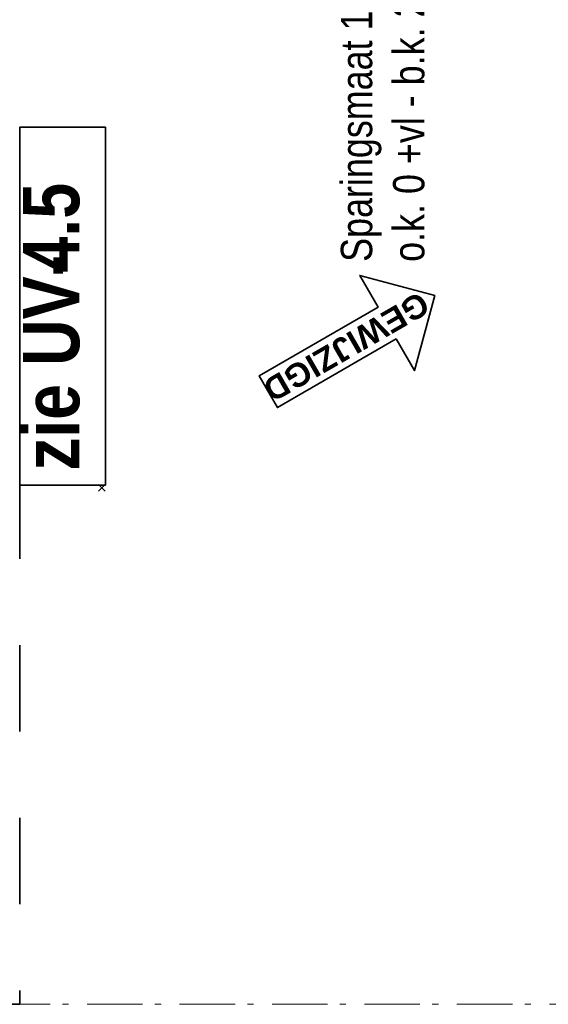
# Model space of a CAD drawing. Header units: millimetres. Extents: x -88840 to 85996, y -16279 to 104709.
# Tile 147 of 184: x 67100 to 69482, y 78140 to 82575. Entities that reach past the tile are written whole.
import ezdxf
from ezdxf.enums import TextEntityAlignment as Align

# ---------------------------------------------------------------- set-up
doc = ezdxf.new("R2010")
doc.units = ezdxf.units.MM
doc.header["$LTSCALE"] = 400
doc.header["$PDMODE"] = 3
doc.header["$PDSIZE"] = 15
doc.linetypes.add('STYLE_06', pattern=[1.041641, 0.625, -0.208282, 0.069427, -0.138931])
doc.linetypes.add('STYLE_22', pattern=[1.944444, 0.972222, -0.972222])
for name, color, linetype, lineweight in [('Fragmentaanduiding', 1, 'STYLE_22', 35), ('mat-scheidingswand-horizontaal', 5, 'Continuous', 25), ('None', 7, 'Continuous', 9), ('Wijzigingspijlen', 43, 'Continuous', 9)]:
    doc.layers.add(name, color=color, linetype=linetype, lineweight=lineweight)
doc.styles.add('Abadi MT Condensed Light', font='txt', dxfattribs={"height": 176.388889})
doc.styles.add('Arial (bold)', font='arialbd.ttf', dxfattribs={"height": 132.291667})
doc.styles.add('Arial Narrow (bold)', font='ARIALNB.TTF', dxfattribs={"height": 172.861111})
doc.styles.get("Standard").update_dxf_attribs({"font": 'arial.ttf'})

# ---------------------------------------------------------------- blocks, each defined once
blk = doc.blocks.new('Fragment')
at = {"layer": 'Fragmentaanduiding', "linetype": 'Continuous', "lineweight": 35}
blk.add_lwpolyline([(-774.2, 197), (838.3, 197), (838.3, -189.7), (-774.2, -189.7)], close=True, dxfattribs=at)
at = {"layer": 'Fragmentaanduiding', "insert": (-706.6, 182.3), "char_height": 254, "attachment_point": 1, "style": 'Arial Narrow (bold)'}
blk.add_mtext('zie UV-', dxfattribs=at)
at = {"layer": 'Fragmentaanduiding', "style": 'Arial Narrow (bold)'}
blk.add_attdef('Fragment', text='', height=254, dxfattribs=at).set_placement((183.3, 182.3), align=Align.TOP_LEFT)
at = {"layer": 'None', "color": 0, "flags": 1}
blk.add_attdef('Detail', (-774.2, -646.9), '', height=254, dxfattribs=at)
blk = doc.blocks.new('Wijzigingspijl')
at = {"layer": 'None', "linetype": 'Continuous', "lineweight": 5}
blk.add_point((0, 0), dxfattribs=at)
at = {"layer": 'Wijzigingspijlen', "color": 1, "linetype": 'Continuous', "lineweight": 35}
blk.add_lwpolyline([(-82.5, -1485), (-247.5, -1485), (0, -1732.5), (247.5, -1485), (82.5, -1485), (82.5, -866.25), (-82.5, -866.25)], close=True, dxfattribs=at)
at = {"layer": 'Wijzigingspijlen', "color": 8, "insert": (0, -1271.25), "char_height": 105.833, "attachment_point": 5, "rotation": 90, "style": 'Arial (bold)'}
blk.add_mtext('GEWIJZIGD', dxfattribs=at)

msp = doc.modelspace()

# ---------------------------------------------------------------- linework, layer by layer
at = {"layer": 'Fragmentaanduiding', "lineweight": 35}
msp.add_lwpolyline([(63300.2844, 78140.04674), (63300.2844, 82091.04674), (67100.2844, 82091.04674), (67100.2844, 78140.04674)], close=True, dxfattribs=at)
at = {"layer": 'None', "color": 43, "linetype": 'STYLE_06', "lineweight": 9}
msp.add_line((79320.2844, 78140.04674), (47074.65054, 78140.04674), dxfattribs=at)

# ---------------------------------------------------------------- block references
at = {"layer": 'Fragmentaanduiding', "color": 7, "rotation": 90}
msp.add_blockref('Fragment', (67297.25625, 81252.7072), dxfattribs=at).add_auto_attribs({'Fragment': '4.5'})
at = {"layer": 'mat-scheidingswand-horizontaal', "color": 7, "rotation": 120.0000000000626}
msp.add_blockref('Wijzigingspijl', (67470.0899, 80466.31514), dxfattribs=at)

# ---------------------------------------------------------------- texts
at = {"layer": 'None', "color": 140, "insert": (68547.43718, 81484.37575), "char_height": 141.1111111, "attachment_point": 1, "rotation": 90, "style": 'Abadi MT Condensed Light'}
msp.add_mtext('Sparingsmaat 1335 x 2320 mm\\Po.k. 0 +vl - b.k. 2320 +vl', dxfattribs=at)

doc.saveas('drawing.dxf')
